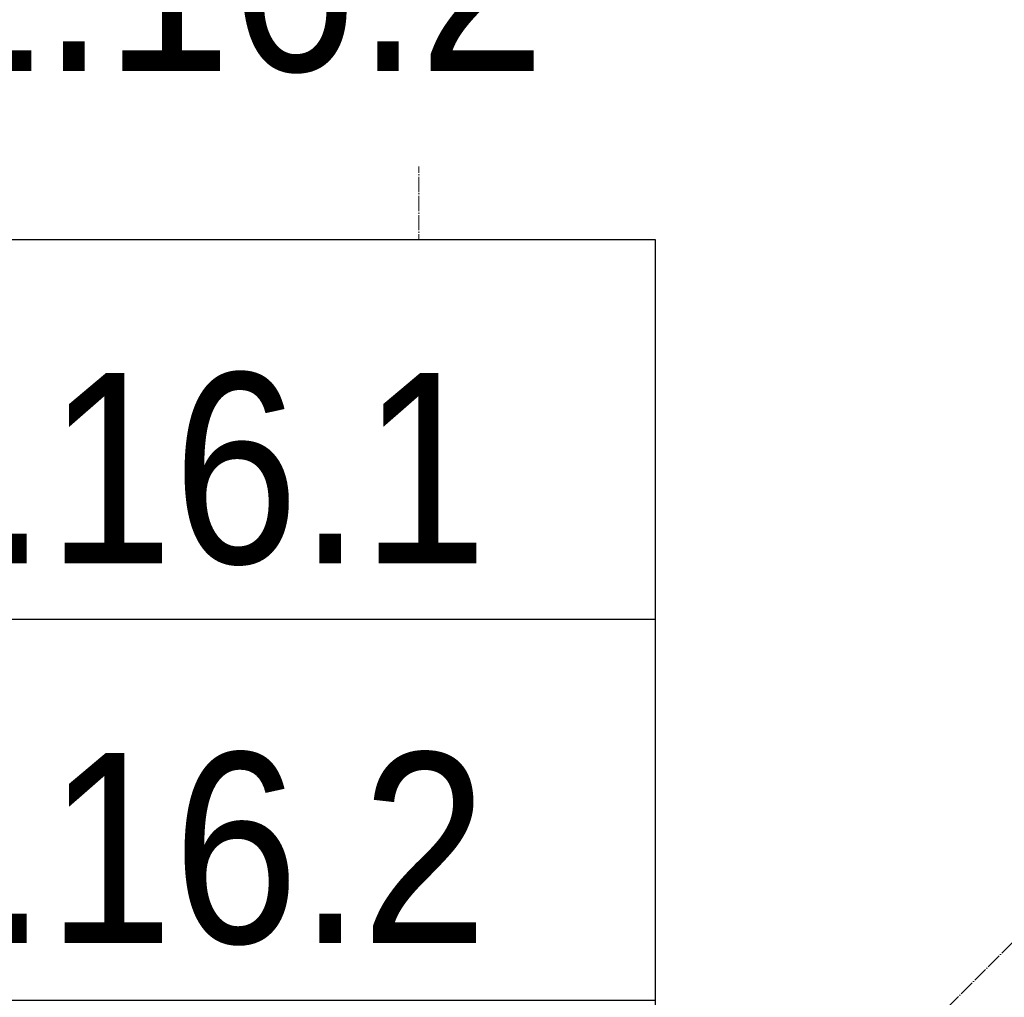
# Model space of a CAD drawing. Header units: millimetres. Extents: x -111 to 116289, y -9307 to 73893.
# Tile 30 of 128: x 22084 to 23377, y 19350 to 20634. Entities that reach past the tile are written whole.
import ezdxf
from ezdxf import colors
from ezdxf.entities.mleader import LeaderData, LeaderLine
from ezdxf.enums import TextEntityAlignment as Align
from ezdxf.math import Vec2, Vec3

# ---------------------------------------------------------------- set-up
doc = ezdxf.new("R2018")
doc.units = ezdxf.units.MM
doc.set_wipeout_variables(frame=1)
doc.linetypes.add('ADSK_Линия сетки', pattern=[25, 20, -2.5, 0, -2.5])
doc.layers.add('КИП_выноска', color=6, linetype='Continuous', lineweight=25)
doc.layers.add('Оси', color=7, linetype='Continuous', lineweight=9)
doc.styles.add('Arial', font='arial.ttf', dxfattribs={"width": 0.85, "height": 350})
doc.styles.add('GOST 2.304', font='simplex.shx', dxfattribs={"width": 0.65, "oblique": 15})
doc.styles.get("Standard").update_dxf_attribs({"font": 'arial.ttf'})

# ---------------------------------------------------------------- blocks, each defined once
blk = doc.blocks.new('A$Cffbd38bb')
at = {"layer": 'Оси', "color": 253, "linetype": 'ADSK_Линия сетки', "true_color": 0xaaaaaa}
for p, q in [((20802.4, 800), (20802.4, 71114.3)), ((27598.9, 24354.5), (19002.2, 15757.8))]:
    blk.add_line(p, q, dxfattribs=at)
blk = doc.blocks.new('_None')
blk = doc.blocks.new('*U190')
at = {"color": 0, "linetype": 'Continuous', "lineweight": 30, "ltscale": 75, "width": 0.85, "flags": 104}
blk.add_attdef('ПРИМЕЧАНИЕ_1', text='', height=2.5, dxfattribs=at).set_placement((8, 3.611), align=Align.BOTTOM_CENTER)
at = {"color": 0, "lineweight": 30, "width": 0.85, "flags": 104}
blk.add_attdef('ПРИМЕЧАНИЕ_2', text='', height=2.5, dxfattribs=at).set_placement((8, -7.53), align=Align.BOTTOM_CENTER)
at = {"color": 0, "lineweight": 30, "style": 'GOST 2.304', "width": 0.85}
for tag, p in [('ИМЯ_КАБЕЛЯ_2', (8, -7.5)), ('ИМЯ_КАБЕЛЯ_3', (8, -12.5)), ('ИМЯ_КАБЕЛЯ_4', (8, -17.5)), ('ИМЯ_КАБЕЛЯ_5', (8, -22.5)), ('ИМЯ_КАБЕЛЯ_6', (8, -27.5)), ('ИМЯ_КАБЕЛЯ_7', (8, -32.5)), ('ИМЯ_КАБЕЛЯ_8', (8, -37.5)), ('ИМЯ_КАБЕЛЯ_9', (8, -42.5))]:
    blk.add_attdef(tag, text='', height=2.5, dxfattribs=at).set_placement(p, align=Align.BOTTOM_CENTER)
at = {"linetype": 'Continuous'}
blk.add_wipeout([(0, 2.5), (16, 2.5), (16, -2.5), (0, -2.5)], dxfattribs=at)
at = {"color": 0, "linetype": 'Continuous'}
blk.add_lwpolyline([(0, -2.5), (16, -2.5), (16, 2.5), (0, 2.5)], close=True, dxfattribs=at)
at = {"color": 0, "lineweight": 30, "style": 'GOST 2.304', "width": 0.85}
blk.add_attdef('ИМЯ_КАБЕЛЯ_1', text='', height=2.5, dxfattribs=at).set_placement((8, -2.5), align=Align.BOTTOM_CENTER)

msp = doc.modelspace()

# ---------------------------------------------------------------- block references
msp.add_blockref('A$Cffbd38bb', (1805.7, 1084))

# ---------------------------------------------------------------- next in the draw order: block references
at = {"layer": 'КИП_выноска'}
ref = msp.add_blockref('*U190', (21318.8, 19096.9), dxfattribs=dict(at, xscale=100, yscale=100, zscale=100))
lines = msp.add_mtext('\\W0.8500;', dxfattribs={"layer": '0', "color": 0, "linetype": 'Continuous', "lineweight": 30, "ltscale": 75, "insert": (22118.8, 19458), "char_height": 2.5, "attachment_point": 1})
ref.add_attrib('ПРИМЕЧАНИЕ_1', '', (22118.8, 19458), dxfattribs={"flags": 104}).embed_mtext(lines)

# ---------------------------------------------------------------- next in the draw order: leaders
ml = msp.add_multileader_mtext('Standard', dxfattribs=at)
ml.set_content('LS1.16.1...LS1.16.4\\PДН1.16.1, ДН1.16.2', color=256, style='Arial')
ml.set_leader_properties(color=256, linetype='ByLayer', lineweight=-1)
ml.set_arrow_properties(name='NONE')
ml.build(insert=Vec2(0, 0))
ml.multileader.update_dxf_attribs({"has_dogleg": 0, "text_left_attachment_type": 6, "text_right_attachment_type": 6, "dogleg_length": 0.5, "arrow_head_size": 300})
ctx = ml.context
ctx.base_point, ctx.char_height, ctx.arrow_head_size, ctx.landing_gap_size, ctx.plane_origin = Vec3(20042.9, 20925.2), 250, 300, 100, Vec3(25586.9, 18364.6)
ctx.left_attachment, ctx.right_attachment, ctx.text_align_type = 6, 6, 2
notes = []
notes.append((ctx, [(1, (1, 1, 0), (22874.3, 20925.2), (-1, 0), 0.5, [(0, [(25233.8, 20264)], 0, [])])]))
ctx.mtext.insert, ctx.mtext.width, ctx.mtext.alignment, ctx.mtext.flow_direction = Vec3(22773.8, 21233.5), 3078.848, 3, 5
ctx.mtext.has_bg_fill, ctx.mtext.bg_color, ctx.mtext.bg_scale_factor, ctx.mtext.bg_transparency, ctx.mtext.use_window_bg_color = 1, -1027028792, 1.5, 0, 1
for ctx, leaders in notes:
    for number, flags, end, landing, length, lines in leaders:
        leader = LeaderData()
        leader.index, (leader.has_last_leader_line, leader.has_dogleg_vector, leader.attachment_direction) = number, flags
        leader.last_leader_point, leader.dogleg_vector, leader.dogleg_length = Vec3(end), Vec3(landing), length
        for number, points, colour, breaks in lines:
            line = LeaderLine()
            line.index, line.vertices, line.color, line.breaks = number, Vec3.list(points), colors.encode_raw_color(colour), breaks
            leader.lines.append(line)
        ctx.leaders.append(leader)

# ---------------------------------------------------------------- next in the draw order: block references
ref = msp.add_blockref('*U190', (21318.8, 20094.9), dxfattribs=dict(at, xscale=100, yscale=100, zscale=100))
lines = msp.add_mtext('\\W0.8500;', dxfattribs={"layer": '0', "color": 0, "linetype": 'Continuous', "lineweight": 30, "ltscale": 75, "insert": (22118.8, 20456), "char_height": 2.5, "attachment_point": 1})
ref.add_attrib('ПРИМЕЧАНИЕ_1', '', (22118.8, 20456), dxfattribs={"flags": 104}).embed_mtext(lines)
ref.add_attrib('ИМЯ_КАБЕЛЯ_1', 'ДН1.16.1 ', dxfattribs={"layer": '0', "color": 0, "lineweight": 30, "height": 250, "style": 'Arial', "width": 0.85}).set_placement((22118.8, 19844.9), align=Align.BOTTOM_CENTER)

# ---------------------------------------------------------------- next in the draw order: block references
ref = msp.add_blockref('*U190', (21318.8, 19595.9), dxfattribs=dict(at, xscale=100, yscale=100, zscale=100))
lines = msp.add_mtext('\\W0.8500;', dxfattribs={"layer": '0', "color": 0, "linetype": 'Continuous', "lineweight": 30, "ltscale": 75, "insert": (22118.8, 19957), "char_height": 2.5, "attachment_point": 1})
ref.add_attrib('ПРИМЕЧАНИЕ_1', '', (22118.8, 19957), dxfattribs={"flags": 104}).embed_mtext(lines)
ref.add_attrib('ИМЯ_КАБЕЛЯ_1', 'ДН1.16.2 ', dxfattribs={"layer": '0', "color": 0, "lineweight": 30, "height": 250, "style": 'Arial', "width": 0.85}).set_placement((22118.8, 19345.9), align=Align.BOTTOM_CENTER)

doc.saveas('drawing.dxf')
